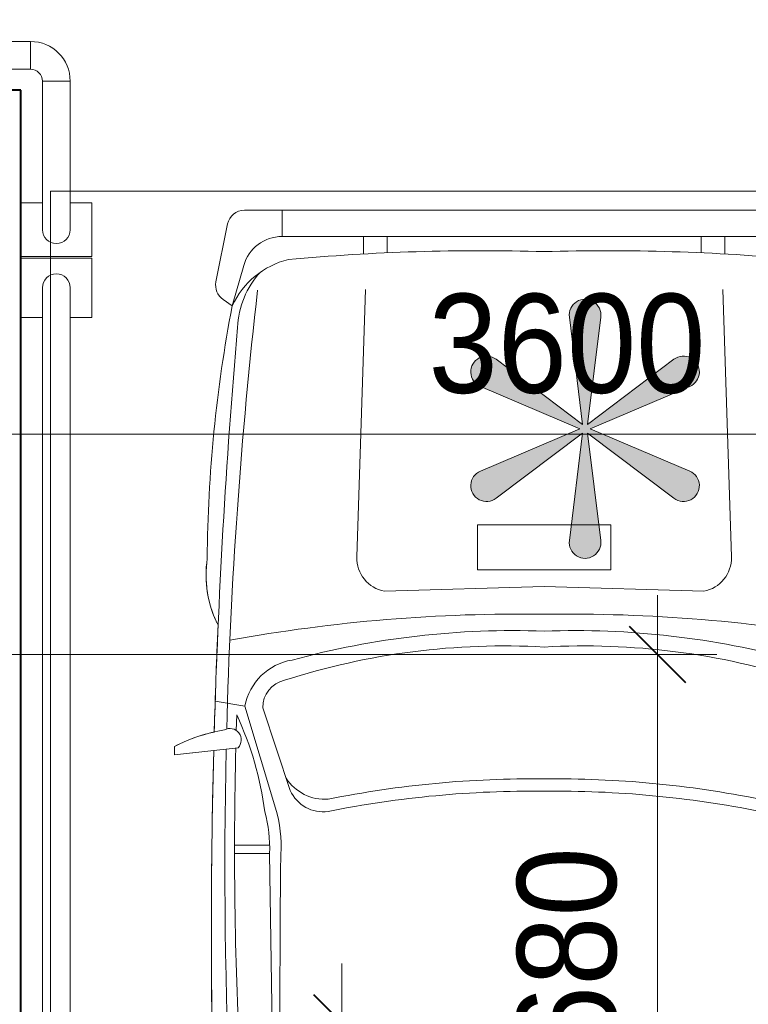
# Model space of a CAD drawing. Header units: millimetres. Extents: x 5617 to 137993, y -10603 to 156644.
# Tile 53 of 79: x 86699 to 88539, y 51797 to 54283. Entities that reach past the tile are written whole.
import ezdxf

# ---------------------------------------------------------------- set-up
doc = ezdxf.new("R2010")
doc.units = ezdxf.units.MM
for name, color, linetype, lineweight in [('Парковка', 7, 'Continuous', 18), ('Размеры', 7, 'Continuous', 9), ('Размеры-100', 7, 'Continuous', 9), ('Стены разрез', 7, 'Continuous', 40), ('Элементы узлов', 7, 'Continuous', 18)]:
    doc.layers.add(name, color=color, linetype=linetype, lineweight=lineweight)
doc.styles.add('Arial', font='arial.ttf', dxfattribs={"width": 0.9, "height": 250})
doc.dimstyles.new('Основной_2_5_мм', dxfattribs={"dimscale": 304.8, "dimtxt": 255.06485, "dimasz": 0.463911, "dimexe": 0.492126, "dimexo": 0.492126, "dimgap": 0.098425, "dimtad": 1, "dimdec": 0, "dimdsep": 46, "dimtxsty": 'Arial', "dimblk1": 'OBLIQUE', "dimblk2": 'OBLIQUE', "dimsah": 1, "dimcen": 0.09, "dimdle": 0.492126, "dimazin": 2, "dimtfac": 1, "dimtdec": 4, "dimtix": 1, "dimtmove": 0, "dimatfit": 3, "dimfxl": 1, "dimtvp": 1, "dimtolj": 1, "dimtzin": 0, "dimlwd": 20, "dimlwe": 20, "dimarcsym": 2})
doc.dimstyles.new('Основной_2_5_мм_1', dxfattribs={"dimscale": 304.8, "dimtxt": 255.06485, "dimasz": 0.463911, "dimexe": 0.492126, "dimexo": 0.492126, "dimgap": 0.098425, "dimtad": 1, "dimdec": 0, "dimdsep": 46, "dimtxsty": 'Arial', "dimblk1": 'OBLIQUE', "dimblk2": 'OBLIQUE', "dimsah": 1, "dimcen": 0.09, "dimdle": 0.492126, "dimazin": 2, "dimtfac": 1, "dimtdec": 4, "dimtix": 1, "dimtmove": 1, "dimatfit": 3, "dimfxl": 1, "dimtvp": 1, "dimtolj": 1, "dimtzin": 0, "dimlwd": 20, "dimlwe": 20, "dimarcsym": 2})

# ---------------------------------------------------------------- blocks, each defined once
blk = doc.blocks.new('199_Парковочные места 3 класса и МГН - Малый класс-5604840-МКСС_LB01_-7_650__Кабельные конструкции_Лотки_3')
at = {"layer": 'Парковка'}
blk.add_hatch(color=256, dxfattribs=at).paths.add_polyline_path([(1144.8, 926.6), (1134.8, 924), (1125.8, 918.8), (1118.4, 911.5), (1113.1, 902.5), (1110.4, 892.5), (1110.3, 882.1), (1143.6, 611.1), (925.5, 775.4), (916.5, 780.6), (906.4, 783.2), (894.1, 782.6), (886, 780.4), (877.1, 775.2), (869.7, 767.8), (864.5, 758.8), (861.8, 748.8), (861.8, 738.4), (864.4, 728.4), (869.6, 719.3), (876.9, 711.9), (885.8, 706.7), (1137.1, 600), (885.8, 493.3), (876.9, 488.1), (869.6, 480.7), (864.4, 471.6), (861.8, 461.6), (861.8, 451.2), (864.5, 441.2), (869.7, 432.2), (877.1, 424.8), (886, 419.6), (896.1, 416.9), (906.4, 416.8), (916.5, 419.4), (925.5, 424.6), (1143.6, 588.9), (1110.3, 317.9), (1110.4, 307.5), (1113.1, 297.5), (1118.4, 288.5), (1125.8, 281.2), (1134.8, 276), (1144.8, 273.4), (1155.2, 273.4), (1165.2, 276), (1174.2, 281.2), (1181.6, 288.5), (1186.9, 297.5), (1189.6, 307.5), (1189.7, 317.9), (1156.4, 588.9), (1374.5, 424.6), (1383.5, 419.4), (1393.6, 416.8), (1403.9, 416.9), (1414, 419.6), (1422.9, 424.8), (1430.3, 432.2), (1435.5, 441.2), (1438.2, 451.2), (1438.2, 461.6), (1435.6, 471.6), (1430.4, 480.7), (1423.1, 488.1), (1414.2, 493.3), (1162.9, 600), (1414.2, 706.7), (1423.1, 711.9), (1430.4, 719.3), (1435.6, 728.4), (1438.2, 738.4), (1438.2, 748.8), (1435.5, 758.8), (1430.3, 767.8), (1422.9, 775.2), (1414, 780.4), (1403.9, 783.1), (1393.6, 783.2), (1383.5, 780.6), (1374.5, 775.4), (1156.4, 611.1), (1189.7, 882.1), (1189.6, 892.5), (1186.9, 902.5), (1181.6, 911.5), (1174.2, 918.8), (1165.2, 924), (1155.2, 926.6)])
at = {"layer": 'Парковка', "color": 253, "true_color": 0xaaaaaa}
for p, q in [((2500, 0), (2500, 4890)), ((0, 0), (2500, 0))]:
    blk.add_line(p, q, dxfattribs=at)
at = {"layer": 'Элементы узлов', "color": 253, "true_color": 0xaaaaaa}
for p, q in [((1938.7, 2225.8), (1946.4, 1671.7)), ((1946.4, 1671.7), (2035, 1671.7)), ((1946.4, 1650.8), (2035, 1650.8)), ((2008.8, 1299.9), (1931.5, 1557.6)), ((1894.4, 1512.7), (1963.9, 1304.2)), ((2186.8, 1422.6), (2026.2, 1405)), ((2087.6, 1411.7), (2186.8, 1422.6)), ((2186.8, 1401.5), (2186.8, 1422.6)), ((2186.8, 1422.6), (2186.8, 1401.5)), ((2029.2, 1322.2), (2030.5, 1361.5)), ((2083.9, 1287.3), (2008.8, 1299.9)), ((1253.3, 998.2), (850.5, 1010.2)), ((1656.2, 1010.2), (1253.3, 998.2)), ((1085.3, 955.9), (1085.3, 842.6)), ((1253.3, 955.9), (1085.3, 955.9)), ((1421.3, 955.9), (1253.3, 955.9)), ((1421.3, 842.6), (1421.3, 955.9)), ((802.6, 248.8), (780.5, 923.4)), ((1704, 248.7), (1726.1, 923.4)), ((1143.6, 611.1), (1110.3, 882.1)), ((1189.7, 882.1), (1156.4, 611.1)), ((1085.3, 842.6), (1253.3, 842.6)), ((1253.3, 842.6), (1421.3, 842.6)), ((925.5, 775.4), (1143.6, 611.1)), ((1156.4, 611.1), (1374.5, 775.4)), ((1137.1, 600), (885.8, 706.7)), ((1414.2, 706.7), (1162.9, 600)), ((885.8, 493.3), (1137.1, 600)), ((1162.9, 600), (1414.2, 493.3)), ((1143.6, 588.9), (925.5, 424.6)), ((1110.3, 317.9), (1143.6, 588.9)), ((1156.4, 588.9), (1189.7, 317.9)), ((1374.5, 424.6), (1156.4, 588.9)), ((2011.9, 187.9), (2040.8, 289.4)), ((2040.8, 289.4), (2063.9, 273.6)), ((2040.8, 289.4), (2063.9, 273.6)), ((2082, 229.3), (2052.7, 82.9)), ((2082, 229.3), (2052.7, 82.9)), ((797.1, 114.7), (797.1, 158.9)), ((857, 155.9), (857, 114.7)), ((1649.6, 155.8), (1649.6, 114.7)), ((1709.6, 114.7), (1709.6, 158.9)), ((591.6, 114.7), (1253.3, 114.7)), ((1253.3, 114.7), (1915, 114.7)), ((1915, 114.7), (1915, 48.1)), ((2010.2, 48), (495.2, 48.1)), ((1253.3, 48.1), (496.4, 48.1)), ((2010.2, 48), (1253.3, 48.1))]:
    blk.add_line(p, q, dxfattribs=at)
for centre, radius, start, end in [((-15575.7, 1872.9), 17669.3, 358.50439, 5.09538), ((-10704.1, 1700.8), 12763.6, 358.68682, 6.91085), ((-23979.6, 2014.7), 25899.9, 359.24637, 2.31923), ((-15575.7, 1872.9), 17669.3, 358.50439, 2.06722), ((-8175, 1664), 10210, 358.54951, 2.9737), ((2251.4, 1653.5), 334, 176.4647, 196.6933), ((2322.2, 1661.3), 375.9, 178.405, 194.6071), ((1223.3, 4125.5), 2610.9, 258.623, 270.6585), ((1283.4, 4125.5), 2610.9, 269.3401, 281.3755), ((1811.6, 1476.4), 90.4, 23.6546, 98.4251), ((2795.8, 1677), 844.6, 187.517, 204.8335), ((1223.3, 4094.4), 2610.9, 258.623, 270.6585), ((1283.4, 4094.4), 2610.9, 269.3401, 281.3755), ((1806.7, 1418.4), 116.7, 32.8037, 94.1133), ((2046.5, 1385), 28.5, 135.4096, 299.3811), ((1989.2, 1792.7), 438.3, 279.3577, 296.8041), ((1989.2, 1792.7), 438.3, 282.8106, 296.8041), ((-10704.1, 1700.8), 12763.6, 353.47398, 358.46044), ((-15575.7, 1872.9), 17669.3, 355.03711, 358.35385), ((-15575.7, 1872.9), 17669.3, 357.47906, 358.35385), ((1866.5, 1326.5), 144.7, 279.2995, 349.3909), ((1893.4, 1303.5), 70.6, 282.5781, 0.5325), ((1152.1, 2963.4), 1815.4, 252.2239, 273.1953), ((1354.6, 2963.4), 1815.4, 266.8033, 287.7746), ((1174.1, 3235.3), 2125.9, 254.8016, 272.1365), ((1332.6, 3235.3), 2125.9, 267.862, 285.197), ((1191.7, 5148.7), 4081.1, 259.6665, 270.8648), ((1315, 5148.7), 4081.1, 269.1337, 280.332), ((1830.2, 969.4), 276.8, 351.3815, 27.1439), ((1830.2, 969.4), 276.8, 351.3815, 25.7226), ((865.8, 926.2), 85.3, 100.332, 181.8763), ((1640.9, 926.2), 85.3, 358.1223, 79.6665), ((1150, 887), 40, 353, 187), ((-1395.2, 951.3), 3499.2, 349.096, 359.6174), ((-1395.2, 951.3), 3499.2, 349.096, 359.6174), ((901.5, 743.5), 40, 53, 247), ((1398.5, 743.5), 40, 293, 127), ((901.5, 456.5), 40, 113, 307), ((1398.5, 456.5), 40, 233, 67), ((1808.1, 353.3), 219.5, 317.3398, 357.6449), ((1150, 313), 40, 173, 7), ((1848.8, 378.4), 211.6, 283.748, 335.1317), ((2039.5, 237.8), 43.3, 348.693, 55.6099), ((2039.5, 237.8), 43.3, 348.693, 55.6099), ((1915, 215.5), 100.8, 269.9993, 344.1246), ((1095.7, 5491.7), 5341.2, 264.7559, 271.6912), ((1411.1, 5491.7), 5341.2, 268.3074, 275.2426), ((2010.2, 91.4), 43.3, 269.9993, 348.693), ((2010.2, 91.4), 43.3, 269.9993, 348.693)]:
    blk.add_arc(centre, radius, start, end, dxfattribs=at)
blk = doc.blocks.new('199_Паркинг_Колесоотбойник - 199_Паркинг_Колесоотбойник-4797368-МКСС_LB01_-7_650__Кабельные конструкции_Лотки_3')
at = {"layer": 'Парковка', "color": 253, "true_color": 0xaaaaaa}
for p, q in [((-1125, 90), (-1125, -90)), ((-1125, 90), (-975, 90)), ((-975, 90), (-975, 35)), ((975, 90), (975, 35)), ((975, 90), (1125, 90)), ((1125, 90), (1125, -90)), ((-1050, 35), (1050, 35)), ((-1050, -35), (1050, -35)), ((-975, -35), (-975, -90)), ((975, -35), (975, -90))]:
    blk.add_line(p, q, dxfattribs=at)
for centre, start, end in [((-1050, 0), 90, 270), ((1050, 0), 270, 90)]:
    blk.add_arc(centre, 35, start, end, dxfattribs=at)
blk = doc.blocks.new('199_Паркинг_Колесоотбойник_Угловой_ - 199_Паркинг_Колесоотбойник_Угловой_-5605728-МКСС_LB01_-7_650__Кабельные конструкции_Лотки_3')
at = {"layer": 'Парковка', "color": 253, "true_color": 0xaaaaaa}
for p, q in [((372.4, 90), (372.4, 35)), ((372.4, 90), (507.6, 90)), ((507.6, 90), (507.6, -90)), ((65, -35), (65, 35)), ((65, 35), (440, 35)), ((65, -35), (440, -35)), ((372.4, -35), (372.4, -90)), ((-35, -65), (35, -65)), ((-35, -65), (-35, -440)), ((35, -65), (35, -440)), ((-90, -372.4), (-90, -507.6)), ((-90, -372.4), (-35, -372.4)), ((87.5, -372.4), (35, -372.4)), ((-90, -507.6), (87.5, -507.6))]:
    blk.add_line(p, q, dxfattribs=at)
for centre, radius, start, end in [((65, -65), 100, 90, 180), ((440, 0), 35, 270, 90), ((65, -65), 30, 90, 180), ((0, -440), 35, 180, 360)]:
    blk.add_arc(centre, radius, start, end, dxfattribs=at)
blk = doc.blocks.new('135_SLK_GD_AR_rvt-1-МКСС_LB01_-7_650__Кабельные конструкции_Лотки_3')
at = {"layer": 'Стены разрез', "color": 253, "true_color": 0xaaaaaa}
for p, q in [((72375, 54105), (69150, 54105)), ((72375, 54100), (72375, 54105)), ((72375, 54080), (72375, 54100)), ((72375, 48960), (72375, 54080))]:
    blk.add_line(p, q, dxfattribs=at)
at = {"layer": 'Парковка', "color": 253, "lineweight": 18, "true_color": 0xaaaaaa}
for name, p, rotation in [('199_Паркинг_Колесоотбойник_Угловой_ - 199_Паркинг_Колесоотбойник_Угловой_-5605728-МКСС_LB01_-7_650__Кабельные конструкции_Лотки_3', (72465, 54192.5), 270), ('199_Парковочные места 3 класса и МГН - Малый класс-5604840-МКСС_LB01_-7_650__Кабельные конструкции_Лотки_3', (74950, 53850), 180), ('199_Паркинг_Колесоотбойник - 199_Паркинг_Колесоотбойник-4797368-МКСС_LB01_-7_650__Кабельные конструкции_Лотки_3', (72465, 52555.9), 270.0000000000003)]:
    blk.add_blockref(name, p, dxfattribs=dict(at, rotation=rotation))
blk = doc.blocks.new('DIMBLOCK102-МКСС_LB01_-7_650__Кабельные конструкции_Лотки_3')
at = {"layer": 'Размеры-100', "lineweight": 20, "transparency": 16777216}
for p, q in [((86276.5, 53236.2), (86276.5, 53386.2)), ((89876.5, 53236.2), (89876.5, 53386.2)), ((86276.5, 53236.2), (89876.5, 53236.2)), ((86276.5, 53236.2), (86276.5, 53186.1)), ((89876.5, 53236.2), (89876.5, 53186.1))]:
    blk.add_line(p, q, dxfattribs=at)
at = {"layer": 'Размеры-100', "lineweight": 40, "transparency": 16777216}
for p, q in [((86276.5, 53236.2), (86347.2, 53306.9)), ((89876.5, 53236.2), (89947.2, 53306.9)), ((86276.5, 53236.2), (86205.8, 53165.5)), ((89876.5, 53236.2), (89805.8, 53165.5))]:
    blk.add_line(p, q, dxfattribs=at)
at = {"layer": 'Размеры-100', "color": 0, "lineweight": 20, "transparency": 16777216, "insert": (87731.2, 53590.7), "char_height": 250, "width": 828.765, "attachment_point": 1, "line_spacing_factor": 0.941778, "style": 'Arial'}
blk.add_mtext('3600', dxfattribs=at)
blk = doc.blocks.new('_Oblique')
at = {"color": 0, "linetype": 'ByBlock', "lineweight": -2}
blk.add_line((-0.5, -0.5), (0.5, 0.5), dxfattribs=at)
blk = doc.blocks.new('DIMBLOCK107-МКСС_LB01_-7_650__Кабельные конструкции_Лотки_3')
at = {"layer": 'Размеры-100', "lineweight": 20, "transparency": 16777216}
for p, q in [((87512, 51300), (87512, 51900.4)), ((87512, 51750.4), (86581.5, 51750.4)), ((87512, 51750.4), (87662, 51750.4)), ((87512, 51351), (87512, 51600.2)), ((87512, 51450), (87362, 51450)), ((87512, 51450), (87562, 51450)), ((87512, 50833), (87512, 51351))]:
    blk.add_line(p, q, dxfattribs=at)
at = {"layer": 'Размеры-100', "lineweight": 40, "transparency": 16777216}
for p, q in [((87512, 51750.4), (87441.3, 51821.1)), ((87512, 51750.4), (87582.7, 51679.7)), ((87512, 51450), (87441.3, 51520.7)), ((87512, 51450), (87582.7, 51379.3))]:
    blk.add_line(p, q, dxfattribs=at)
at = {"layer": 'Размеры-100', "color": 0, "lineweight": 20, "transparency": 16777216, "insert": (87157.4, 50833), "char_height": 250, "width": 621.573, "attachment_point": 1, "rotation": 90, "line_spacing_factor": 0.941778, "style": 'Arial'}
blk.add_mtext('300', dxfattribs=at)
blk = doc.blocks.new('DIMBLOCK108-МКСС_LB01_-7_650__Кабельные конструкции_Лотки_3')
at = {"layer": 'Размеры-100', "lineweight": 20, "transparency": 16777216}
for p, q in [((88309.3, 50850), (88309.3, 52830.1)), ((88309.3, 52680.1), (86581.5, 52680.1)), ((88309.3, 52680.1), (88459.3, 52680.1)), ((88309.3, 51000), (88159.3, 51000)), ((88309.3, 51000), (88359.3, 51000))]:
    blk.add_line(p, q, dxfattribs=at)
at = {"layer": 'Размеры-100', "lineweight": 40, "transparency": 16777216}
for p, q in [((88309.3, 52680.1), (88238.6, 52750.8)), ((88309.3, 52680.1), (88380, 52609.4)), ((88309.3, 51000), (88238.6, 51070.7)), ((88309.3, 51000), (88380, 50929.3))]:
    blk.add_line(p, q, dxfattribs=at)
at = {"layer": 'Размеры-100', "color": 0, "lineweight": 20, "transparency": 16777216, "insert": (87954.8, 51494.7), "char_height": 250, "width": 828.765, "attachment_point": 1, "rotation": 90, "line_spacing_factor": 0.941778, "style": 'Arial'}
blk.add_mtext('1680', dxfattribs=at)

msp = doc.modelspace()

# ---------------------------------------------------------------- block references
at = {"lineweight": 5}
msp.add_blockref('135_SLK_GD_AR_rvt-1-МКСС_LB01_-7_650__Кабельные конструкции_Лотки_3', (14326.5, 0), dxfattribs=at)

# ---------------------------------------------------------------- dimensions: what is measured, and where the dimension line sits
at = {"layer": 'Размеры', "lineweight": 20}
dim = msp.add_linear_dim(base=(89876.5, 53236.2), p1=(86276.5, 53336.1), p2=(89876.5, 53336.1), dimstyle='Основной_2_5_мм', override={"dimpost": '<>', "dimfxl": 3600}, dxfattribs=at)
dim.commit()
dim.dimension.update_dxf_attribs({"geometry": 'DIMBLOCK102-МКСС_LB01_-7_650__Кабельные конструкции_Лотки_3', "text_midpoint": (88076.5, 53393.9)})
dim = msp.add_linear_dim(base=(88309.3, 52680.1), p1=(88209.3, 51000), p2=(86431.5, 52680.1), angle=90, dimstyle='Основной_2_5_мм', override={"dimpost": '<>', "dimfxl": 2446.094598}, dxfattribs=at)
dim.commit()
dim.dimension.update_dxf_attribs({"geometry": 'DIMBLOCK108-МКСС_LB01_-7_650__Кабельные конструкции_Лотки_3', "text_midpoint": (88151.7, 51840.1)})
dim = msp.add_linear_dim(base=(87512, 51750.4), p1=(87412, 51450), p2=(86431.5, 51750.4), angle=90, dimstyle='Основной_2_5_мм_1', override={"dimpost": '<>', "dimfxl": 1025.460765}, dxfattribs=at)
dim.commit()
dim.dimension.update_dxf_attribs({"geometry": 'DIMBLOCK107-МКСС_LB01_-7_650__Кабельные конструкции_Лотки_3', "text_midpoint": (87324.1, 51143.8), "dimtype": 160, "text_rotation": 90})

doc.saveas('drawing.dxf')
